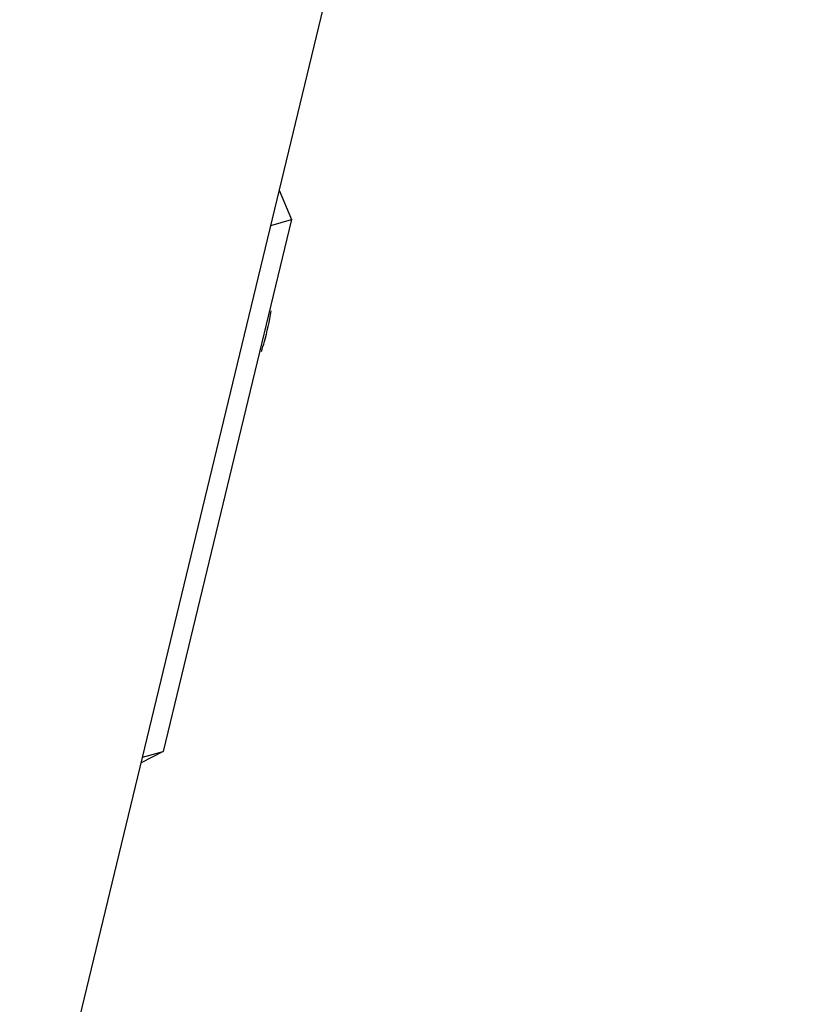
# Model space of a CAD drawing. Header units: millimetres. Extents: x -43833 to -38083, y -3638 to -2112.
# Tile 109 of 114: x -40349.66 to -40343.06, y -3208.46 to -3200.11. Entities that reach past the tile are written whole.
import ezdxf

# ---------------------------------------------------------------- set-up
doc = ezdxf.new("R2010")
doc.units = ezdxf.units.MM

msp = doc.modelspace()

# ---------------------------------------------------------------- linework, layer by layer
at = {"color": 7, "linetype": 'Continuous'}
for p, q in [((-40349.6604, -3210.6797), (-40343.0638, -3183.3228)), ((-40347.4613, -3201.5595), (-40347.3579, -3201.8087)), ((-40347.3579, -3201.8087), (-40348.445, -3206.317)), ((-40347.533, -3201.857), (-40347.3579, -3201.8087)), ((-40348.445, -3206.317), (-40348.6318, -3206.4137)), ((-40348.6201, -3206.3653), (-40348.445, -3206.317))]:
    msp.add_line(p, q, dxfattribs=at)
at = {"color": 7, "linetype": 'Continuous', "start_tangent": (0.301355, 0.953512), "end_tangent": (0.168611, 0.985683)}
msp.add_spline([(-40347.6123, -3202.9263), (-40347.5875, -3202.8427), (-40347.5295, -3202.5827)], degree=3, dxfattribs=at)

doc.saveas('drawing.dxf')
